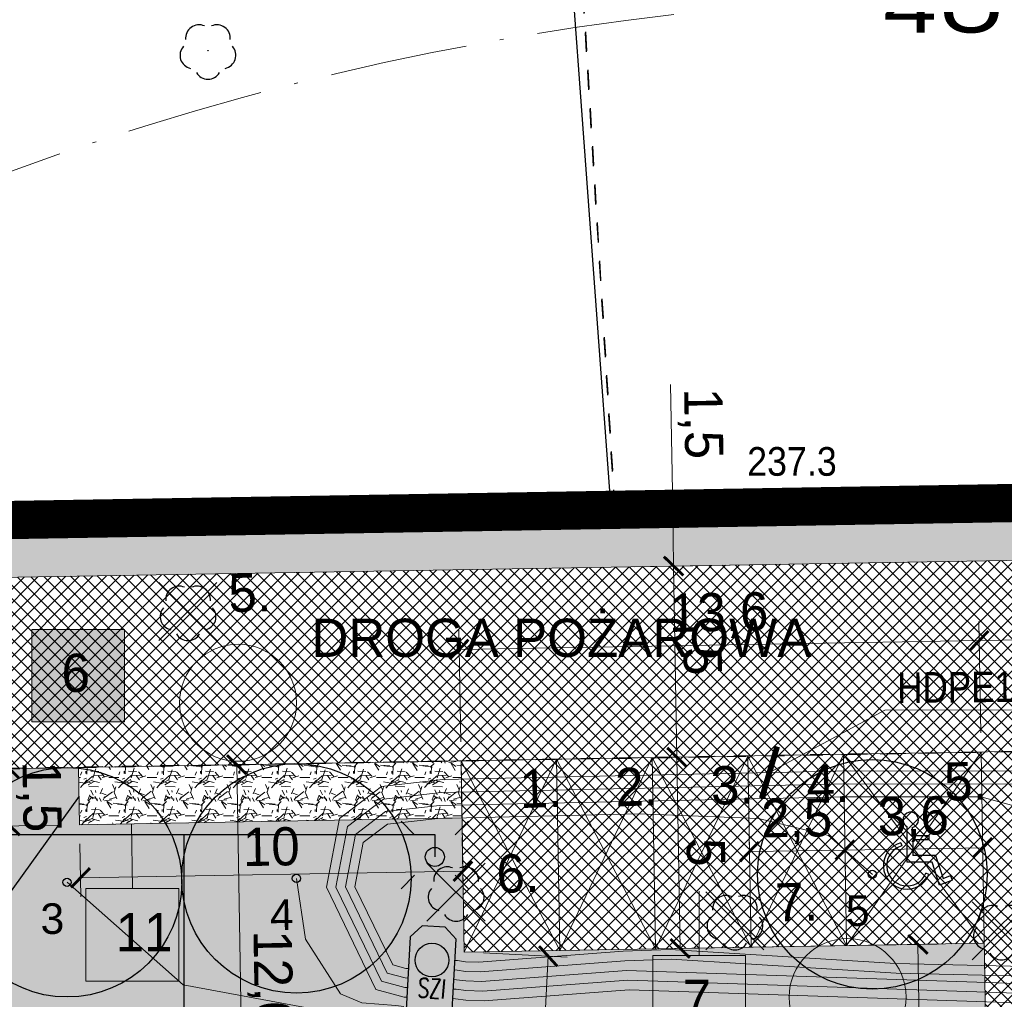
# Model space of a CAD drawing. Extents: x 40810 to 6568062, y -66833 to 5647073.
# Tile 17 of 32: x 6567771 to 6567797, y 5646997 to 5647022. Entities that reach past the tile are written whole.
import ezdxf
from ezdxf.enums import TextEntityAlignment as Align

# ---------------------------------------------------------------- set-up
doc = ezdxf.new("R2010")
doc.units = 0
doc.header["$MEASUREMENT"] = 0
for name, pattern in [('ACAD_ISO10W100', [18, 12, -3, 0, -3]), ('DGN_STYLE_2191', [1, -0.25, 0.5, -0.25]), ('DGN_STYLE_9021', [7.5, 3.75, 3.75]), ('KTJZ01_05', [2, 1.5, -0.5])]:
    doc.linetypes.add(name, pattern=pattern)
doc.layers.get('0').update_dxf_attribs({"linetype": 'CONTINUOUS'})
doc.layers.get('Defpoints').update_dxf_attribs({"linetype": 'CONTINUOUS'})
for name, color, linetype, lineweight in [('_Eko_deszczowka', 94, 'CONTINUOUS', 30), ('_EKO_DŹ_odwierty', 4, 'CONTINUOUS', 25), ('_Eko_DŹ_odwierty_obszar', 4, 'CONTINUOUS', 25), ('_EKO_DŹ_odwierty_OPIS', 3, 'CONTINUOUS', 15), ('_EKO_DŹ_poziomy', 3, 'CONTINUOUS', 20), ('_EKO_DŻ_studnia', 4, 'CONTINUOUS', 30), ('_IS_EKO_opis', 7, 'CONTINUOUS', 15), ('A_wymiarowanie', 176, 'CONTINUOUS', 9), ('l.widokowa', 140, 'CONTINUOUS', 15), ('szraf1', 8, 'CONTINUOUS', 5), ('wymiarowanie', 176, 'CONTINUOUS', 9)]:
    doc.layers.add(name, color=color, linetype=linetype, lineweight=lineweight)
for name, color, linetype in [('BDOT1', 7, 'CONTINUOUS'), ('D-opis', 104, 'CONTINUOUS'), ('EWID', 7, 'CONTINUOUS'), ('GESUT1', 7, 'CONTINUOUS'), ('PZAG', 7, 'CONTINUOUS'), ('Z-zielen', 62, 'CONTINUOUS')]:
    doc.layers.add(name, color=color, linetype=linetype)
doc.styles.add('$0$瑳汹1', font='arial.ttf', dxfattribs={"height": 1})
doc.styles.add('Arial_1', font='arial.ttf')
doc.styles.get("Standard").update_dxf_attribs({"font": 'GOTHIC.TTF'})
doc.styles.add('STYLE-GEO_140', font='geo_140.shx', dxfattribs={"bigfont": 'geo_140big.shx'})
doc.styles.add('STYLE-SWISSNRW_1250', font='SWISSNRW_1250.shx')
doc.styles.add('WYMIAR', font='simplex.shx', dxfattribs={"width": 0.7, "oblique": 2, "height": 0.5})
doc.dimstyles.new('Skala 1-50', dxfattribs={"dimtxt": 1, "dimasz": 0.5, "dimexe": 0.5, "dimexo": 0.5, "dimgap": 0.2, "dimtad": 1, "dimtxsty": 'Standard', "dimblk": 'ARCHTICK', "dimcen": 0.5, "dimclrd": 256, "dimclre": 256, "dimadec": 0, "dimazin": 0, "dimtfac": 1, "dimtdec": 1, "dimtmove": 1, "dimatfit": 3, "dimldrblk": 'ARCHTICK', "dimfxl": 1, "dimlwd": -1, "dimlwe": -1, "dimarcsym": 0})
pattern_1 = [(45, (0, 0), (-0.1767766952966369, 0.1767766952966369), []), (135, (0, 0), (-0.1767766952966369, -0.1767766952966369), [])]
pattern_2 = [(0, (0.0400000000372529, 0.01999999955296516), (0, 1), [0, -1]), (0, (0.3600000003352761, 0.0400000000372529), (0, 1), [0, -1]), (0, (0.1799999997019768, 0.2599999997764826), (0, 1), [0, -1]), (0, (0.400000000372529, 0.4199999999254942), (0, 1), [0, -1]), (0, (0.1399999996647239, 0.4800000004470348), (0, 1), [0, -1]), (0, (0.2199999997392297, 0.7199999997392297), (0, 1), [0, -1]), (0, (0.0800000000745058, 0.900000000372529), (0, 1), [0, -1]), (0, (0.400000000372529, 0.8799999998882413), (0, 1), [0, -1]), (0, (0.6399999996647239, 0.9199999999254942), (0, 1), [0, -1]), (0, (0.7599999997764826, 0.6799999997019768), (0, 1), [0, -1]), (0, (0.9599999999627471, 0.6600000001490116), (0, 1), [0, -1]), (0, (0.9599999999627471, 0.2999999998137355), (0, 1), [0, -1]), (0, (0.7800000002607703, 0.1799999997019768), (0, 1), [0, -1]), (0, (0.5, 0.2400000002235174), (0, 1), [0, -1]), (0, (0.6799999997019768, 0.4199999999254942), (0, 1), [0, -1]), (0, (0.5, 0.599999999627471), (0, 1), [0, -1]), (0, (0.9199999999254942, 0.0400000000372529), (0, 1), [0, -1])]

# ---------------------------------------------------------------- blocks, each defined once
blk = doc.blocks.new('OBOP02_1')
at = {"layer": 'BDOT1', "color": 7, "linetype": 'Continuous'}
blk.add_circle((4.536559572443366e-09, -2.65572452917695e-09), 0.01, dxfattribs=at)
for centre, radius, start, end in [((-0.4702281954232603, 0.6472135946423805), 0.6999999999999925, 66, 186), ((0.4702282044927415, 0.6472135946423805), 0.6999999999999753, 354.0000000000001, 114), ((-0.7608452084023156, -0.2472135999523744), 0.6999999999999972, 138, 258.0000000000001), ((0.7608452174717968, -0.2472135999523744), 0.6999999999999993, 282, 42.00000000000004), ((4.536559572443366e-09, -0.8000000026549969), 0.6999999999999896, 210, 330.0000000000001)]:
    blk.add_arc(centre, radius, start, end, dxfattribs=at)
blk = doc.blocks.new('801_5')
at = {"layer": 'BDOT1', "linetype": 'Continuous'}
h = blk.add_hatch(color=7, dxfattribs=at)
edge = h.paths.add_edge_path()
edge.add_arc((-0.001712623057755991, -0.003847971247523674), 0.045, 0, 360)
at = {"layer": 'BDOT1', "color": 7, "linetype": 'Continuous'}
blk.add_circle((-0.001712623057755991, -0.003847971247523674), 0.045, dxfattribs=at)
blk = doc.blocks.new('EGBP04_1')
at = {"layer": 'EWID', "color": 92, "linetype": 'Continuous'}
blk.add_circle((-2.328306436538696e-10, 3.899913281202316e-09), 0.5, dxfattribs=at)
blk = doc.blocks.new('_ArchTick')
at = {"color": 0, "linetype": 'ByBlock', "const_width": 0.15}
blk.add_lwpolyline([(-0.5, -0.5), (0.5, 0.5)], dxfattribs=at)
blk = doc.blocks.new('*D204')
at = {"layer": 'Defpoints', "color": 0}
for p in [(6567776.952331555, 5647002.794313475), (6567777.880566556, 5647002.81003469), (6567778.084422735, 5646990.773660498)]:
    blk.add_point(p, dxfattribs=at)
at = {"layer": 'wymiarowanie'}
for p, q in [((6567777.380638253, 5647002.801567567), (6567776.452403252, 5647002.785846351)), ((6567777.156187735, 5646990.757939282), (6567776.952331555, 5647002.794313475)), ((6567777.584494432, 5646990.765193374), (6567776.656259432, 5646990.749472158))]:
    blk.add_line(p, q, dxfattribs=at)
at = {"layer": 'wymiarowanie', "linetype": 'Continuous', "xscale": 0.5, "yscale": 0.5, "zscale": 0.5}
for p, rotation in [((6567776.952331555, 5647002.794313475), 90.97030732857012), ((6567777.156187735, 5646990.757939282), 270.9703073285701)]:
    blk.add_blockref('_ArchTick', p, dxfattribs=dict(at, rotation=rotation))
at = {"layer": 'wymiarowanie', "color": 0, "linetype": 'Continuous', "insert": (6567777.825189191, 5646996.789183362), "char_height": 1, "attachment_point": 5, "rotation": 270.97030732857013}
blk.add_mtext('12,04', dxfattribs=at)
blk = doc.blocks.new('*D205')
at = {"layer": 'Defpoints', "color": 0}
for p in [(6567787.81683132, 5647002.978321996), (6567788.462127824, 5647002.989251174), (6567787.90150256, 5646997.979038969)]:
    blk.add_point(p, dxfattribs=at)
at = {"layer": 'wymiarowanie'}
for p, q in [((6567788.316759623, 5647002.986789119), (6567788.962056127, 5647002.997718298)), ((6567788.546799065, 5646997.989968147), (6567788.462127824, 5647002.989251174)), ((6567788.401430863, 5646997.987506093), (6567789.046727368, 5646997.998435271))]:
    blk.add_line(p, q, dxfattribs=at)
at = {"layer": 'wymiarowanie', "linetype": 'Continuous', "xscale": 0.5, "yscale": 0.5, "zscale": 0.5}
for p, rotation in [((6567788.462127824, 5647002.989251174), 90.97030732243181), ((6567788.546799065, 5646997.989968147), 270.9703073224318)]:
    blk.add_blockref('_ArchTick', p, dxfattribs=dict(at, rotation=rotation))
at = {"layer": 'wymiarowanie', "color": 0, "linetype": 'Continuous', "insert": (6567789.216937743, 5647000.501676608), "char_height": 1, "attachment_point": 5, "rotation": 270.9703073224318}
blk.add_mtext('5', dxfattribs=at)
blk = doc.blocks.new('*D206')
at = {"layer": 'Defpoints', "color": 0}
for p in [(6567788.377456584, 5647007.9885342), (6567790.355390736, 5647008.022033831), (6567787.81683132, 5647002.978321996)]:
    blk.add_point(p, dxfattribs=at)
at = {"layer": 'wymiarowanie'}
for p, q in [((6567789.855462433, 5647008.013566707), (6567787.877528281, 5647007.980067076)), ((6567788.462127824, 5647002.989251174), (6567788.377456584, 5647007.9885342)), ((6567788.316759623, 5647002.986789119), (6567788.962056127, 5647002.997718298))]:
    blk.add_line(p, q, dxfattribs=at)
at = {"layer": 'wymiarowanie', "linetype": 'Continuous', "xscale": 0.5, "yscale": 0.5, "zscale": 0.5}
for p, rotation in [((6567788.377456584, 5647007.9885342), 90.97030732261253), ((6567788.462127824, 5647002.989251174), 270.9703073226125)]:
    blk.add_blockref('_ArchTick', p, dxfattribs=dict(at, rotation=rotation))
at = {"layer": 'wymiarowanie', "color": 0, "linetype": 'Continuous', "insert": (6567789.132266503, 5647005.500959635), "char_height": 1, "attachment_point": 5, "rotation": 270.97030732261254}
blk.add_mtext('5', dxfattribs=at)
blk = doc.blocks.new('ZNAK-NIEPELNOSPRAWNY')
at = {"color": 18, "linetype": 'Continuous', "true_color": 0x000000}
for p, q in [((83.24541350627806, 119.9912872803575), (83.24541350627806, 66.01787384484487)), ((91.63041350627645, 118.498314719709), (91.63041350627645, 106.3448536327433)), ((91.63041350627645, 106.3448536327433), (116.6579135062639, 106.3448536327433)), ((92.51791350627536, 99.799853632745), (92.51791350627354, 76.01787384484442)), ((116.6579135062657, 99.799853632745), (92.51791350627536, 99.799853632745)), ((126.5987541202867, 76.01787384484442), (92.51791350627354, 76.01787384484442)), ((126.5987541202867, 76.01787384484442), (138.0029135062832, 41.87787384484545)), ((121.2954135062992, 66.01787384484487), (83.24541350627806, 66.01787384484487)), ((132.4129135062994, 31.71287384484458), (121.2954135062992, 66.01787384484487)), ((138.0029135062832, 41.87787384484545), (149.159702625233, 46.22227391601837)), ((151.9154135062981, 39.14537384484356), (132.4129135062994, 31.71287384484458))]:
    blk.add_line(p, q, dxfattribs=at)
at = {"color": 18, "true_color": 0x000000}
for p, q in [((116.6579135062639, 106.3448536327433), (116.6579135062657, 99.799853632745)), ((74.61807732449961, 95.31925088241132), (75.91421477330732, 90.4901694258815)), ((116.674195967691, 47.57457282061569), (112.0472706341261, 49.46971449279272)), ((151.9154135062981, 39.14537384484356), (149.159702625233, 46.22227391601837))]:
    blk.add_line(p, q, dxfattribs=at)
for centre, radius, start, end in [((89.3351854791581, 129.9004727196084), 11.63087609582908, 281.3814068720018, 238.426851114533), ((83.82117246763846, 61.03083792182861), 35.50200309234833, 105.024229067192, 337.7264915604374), ((83.82117246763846, 61.03083792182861), 30.50200309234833, 105.024229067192, 337.7264915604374)]:
    blk.add_arc(centre, radius, start, end, dxfattribs=at)
blk = doc.blocks.new('*D234')
at = {"layer": 'Defpoints', "color": 0}
for p in [(6567782.902219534, 5646997.894367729), (6567782.540207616, 5646990.497583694), (6567784.734080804, 5646990.390211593)]:
    blk.add_point(p, dxfattribs=at)
at = {"layer": 'wymiarowanie'}
for p, q in [((6567783.401621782, 5646997.869926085), (6567785.59549497, 5646997.762553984)), ((6567785.096092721, 5646997.786995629), (6567784.734080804, 5646990.390211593)), ((6567783.039609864, 5646990.473142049), (6567785.233483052, 5646990.365769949))]:
    blk.add_line(p, q, dxfattribs=at)
at = {"layer": 'wymiarowanie', "linetype": 'Continuous', "xscale": 0.5, "yscale": 0.5, "zscale": 0.5}
for p, rotation in [((6567785.096092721, 5646997.786995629), 87.19807719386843), ((6567784.734080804, 5646990.390211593), 267.1980771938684)]:
    blk.add_blockref('_ArchTick', p, dxfattribs=dict(at, rotation=rotation))
at = {"layer": 'wymiarowanie', "color": 0, "linetype": 'Continuous', "insert": (6567784.144968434, 5646994.126294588), "char_height": 1, "attachment_point": 5, "rotation": 87.19807719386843}
blk.add_mtext('7,41', dxfattribs=at)
blk = doc.blocks.new('*D235')
at = {"layer": 'Defpoints', "color": 0}
for p in [(6567794.764836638, 5646998.095281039), (6567788.356128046, 5646997.986738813), (6567788.578306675, 5646984.868543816)]:
    blk.add_point(p, dxfattribs=at)
at = {"layer": 'wymiarowanie'}
for p, q in [((6567788.856056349, 5646997.995205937), (6567795.264764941, 5646998.103748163)), ((6567794.987015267, 5646984.977086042), (6567794.764836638, 5646998.095281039)), ((6567789.078234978, 5646984.87701094), (6567795.48694357, 5646984.985553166))]:
    blk.add_line(p, q, dxfattribs=at)
at = {"layer": 'wymiarowanie', "linetype": 'Continuous', "xscale": 0.5, "yscale": 0.5, "zscale": 0.5}
for p, rotation in [((6567794.764836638, 5646998.095281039), 90.97030732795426), ((6567794.987015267, 5646984.977086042), 270.9703073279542)]:
    blk.add_blockref('_ArchTick', p, dxfattribs=dict(at, rotation=rotation))
at = {"layer": 'wymiarowanie', "color": 0, "linetype": 'Continuous', "insert": (6567795.646855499, 5646991.549240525), "char_height": 1, "attachment_point": 5, "rotation": 270.9703073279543}
blk.add_mtext('13,12', dxfattribs=at)
blk = doc.blocks.new('*D243')
at = {"layer": 'Defpoints', "color": 0}
for p in [(6567796.366236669, 5647006.038427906), (6567796.415598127, 5647003.123956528), (6567782.817548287, 5647002.893650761)]:
    blk.add_point(p, dxfattribs=at)
at = {"layer": 'wymiarowanie'}
for p, q in [((6567796.407131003, 5647003.623884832), (6567796.357769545, 5647006.538356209)), ((6567782.809081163, 5647003.393579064), (6567782.759719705, 5647006.308050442)), ((6567782.768186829, 5647005.808122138), (6567796.366236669, 5647006.038427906))]:
    blk.add_line(p, q, dxfattribs=at)
at = {"layer": 'wymiarowanie', "linetype": 'Continuous', "xscale": 0.5, "yscale": 0.5, "zscale": 0.5}
for p, rotation in [((6567796.366236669, 5647006.038427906), 0.9703072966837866), ((6567782.768186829, 5647005.808122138), 180.9703072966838)]:
    blk.add_blockref('_ArchTick', p, dxfattribs=dict(at, rotation=rotation))
at = {"layer": 'wymiarowanie', "color": 0, "linetype": 'Continuous', "insert": (6567789.554154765, 5647006.694204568), "char_height": 1, "attachment_point": 5, "rotation": 0.9703072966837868}
blk.add_mtext('13,6', dxfattribs=at)
blk = doc.blocks.new('*D244')
at = {"layer": 'Defpoints', "color": 0}
for p in [(6567800.36566309, 5647006.106164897), (6567796.415598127, 5647003.123956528), (6567800.415024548, 5647003.191693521)]:
    blk.add_point(p, dxfattribs=at)
at = {"layer": 'wymiarowanie'}
for p, q in [((6567800.406557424, 5647003.691621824), (6567800.357195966, 5647006.6060932)), ((6567796.407131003, 5647003.623884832), (6567796.357769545, 5647006.538356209)), ((6567796.366236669, 5647006.038427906), (6567800.36566309, 5647006.106164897))]:
    blk.add_line(p, q, dxfattribs=at)
at = {"layer": 'wymiarowanie', "linetype": 'Continuous', "xscale": 0.5, "yscale": 0.5, "zscale": 0.5}
for p, rotation in [((6567796.366236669, 5647006.038427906), 180.9703073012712), ((6567800.36566309, 5647006.106164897), 0.9703073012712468)]:
    blk.add_blockref('_ArchTick', p, dxfattribs=dict(at, rotation=rotation))
at = {"layer": 'wymiarowanie', "color": 0, "linetype": 'Continuous', "insert": (6567798.353882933, 5647006.7847707), "char_height": 1, "attachment_point": 5, "rotation": 0.9703073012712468}
blk.add_mtext('4', dxfattribs=at)
blk = doc.blocks.new('*D288')
at = {"layer": 'Defpoints', "color": 0}
for p in [(6567786.84, 5647009.46), (6567786.865355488, 5647007.962924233), (6567788.377456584, 5647007.9885342)]:
    blk.add_point(p, dxfattribs=at)
at = {"layer": 'wymiarowanie'}
for p, q in [((6567788.352101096, 5647009.485609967), (6567788.297057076, 5647012.735599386)), ((6567787.339928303, 5647009.468467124), (6567788.852029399, 5647009.494077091)), ((6567788.352101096, 5647009.485609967), (6567788.377456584, 5647007.9885342)), ((6567787.365283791, 5647007.971391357), (6567788.877384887, 5647007.997001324))]:
    blk.add_line(p, q, dxfattribs=at)
at = {"layer": 'wymiarowanie', "linetype": 'Continuous', "xscale": 0.5, "yscale": 0.5, "zscale": 0.5}
for p, rotation in [((6567788.352101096, 5647009.485609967), 90.97030731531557), ((6567788.377456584, 5647007.9885342), 270.9703073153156)]:
    blk.add_blockref('_ArchTick', p, dxfattribs=dict(at, rotation=rotation))
at = {"layer": 'wymiarowanie', "color": 0, "linetype": 'Continuous', "insert": (6567789.072935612, 5647011.713785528), "char_height": 1, "attachment_point": 5, "rotation": 270.97030731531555}
blk.add_mtext('1,5', dxfattribs=at)
blk = doc.blocks.new('*D300')
at = {"layer": 'Defpoints', "color": 0}
for p in [(6567772.818982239, 5647002.724308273), (6567771.025947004, 5647001.193725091), (6567772.844383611, 5647001.224523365)]:
    blk.add_point(p, dxfattribs=at)
at = {"layer": 'wymiarowanie'}
for p, q in [((6567772.319053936, 5647002.715841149), (6567770.500617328, 5647002.685042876)), ((6567771.000545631, 5647002.69351), (6567771.025947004, 5647001.193725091)), ((6567772.344455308, 5647001.216056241), (6567770.526018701, 5647001.185257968))]:
    blk.add_line(p, q, dxfattribs=at)
at = {"layer": 'wymiarowanie', "linetype": 'Continuous', "xscale": 0.5, "yscale": 0.5, "zscale": 0.5}
for p, rotation in [((6567771.000545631, 5647002.69351), 90.97030733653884), ((6567771.025947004, 5647001.193725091), 270.9703073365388)]:
    blk.add_blockref('_ArchTick', p, dxfattribs=dict(at, rotation=rotation))
at = {"layer": 'wymiarowanie', "color": 0, "linetype": 'Continuous', "insert": (6567771.771601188, 5647001.956461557), "char_height": 1, "attachment_point": 5, "rotation": 270.97030733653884}
blk.add_mtext('1,5', dxfattribs=at)
blk = doc.blocks.new('*D301')
at = {"layer": 'Defpoints', "color": 0}
for p in [(6567772.844383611, 5647001.224523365), (6567782.842949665, 5647001.393865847), (6567782.866456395, 5647000.005947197)]:
    blk.add_point(p, dxfattribs=at)
at = {"layer": 'wymiarowanie'}
for p, q in [((6567772.852850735, 5647000.724595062), (6567772.876357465, 5646999.336676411)), ((6567782.851416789, 5647000.893937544), (6567782.874923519, 5646999.506018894)), ((6567772.867890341, 5646999.836604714), (6567782.866456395, 5647000.005947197))]:
    blk.add_line(p, q, dxfattribs=at)
at = {"layer": 'wymiarowanie', "linetype": 'Continuous', "xscale": 0.5, "yscale": 0.5, "zscale": 0.5}
for p, rotation in [((6567782.866456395, 5647000.005947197), 0.9703073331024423), ((6567772.867890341, 5646999.836604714), 180.9703073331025)]:
    blk.add_blockref('_ArchTick', p, dxfattribs=dict(at, rotation=rotation))
at = {"layer": 'wymiarowanie', "color": 0, "linetype": 'Continuous', "insert": (6567777.854893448, 5647000.64632493), "char_height": 1, "attachment_point": 5, "rotation": 0.9703073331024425}
blk.add_mtext('10', dxfattribs=at)
blk = doc.blocks.new('*D303')
at = {"layer": 'Defpoints', "color": 0}
for p in [(6567792.856115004, 5647000.70121601), (6567796.455598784, 5647000.762179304), (6567792.858449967, 5647000.563351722)]:
    blk.add_point(p, dxfattribs=at)
at = {"layer": 'wymiarowanie'}
for p, q in [((6567796.457933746, 5647000.624315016), (6567792.858449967, 5647000.563351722)), ((6567792.864582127, 5647000.201287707), (6567792.86691709, 5647000.063423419)), ((6567796.464065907, 5647000.262251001), (6567796.466400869, 5647000.124386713))]:
    blk.add_line(p, q, dxfattribs=at)
at = {"layer": 'wymiarowanie', "linetype": 'Continuous', "xscale": 0.5, "yscale": 0.5, "zscale": 0.5}
for p, rotation in [((6567796.457933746, 5647000.624315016), 0.9703073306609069), ((6567792.858449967, 5647000.563351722), 180.9703073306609)]:
    blk.add_blockref('_ArchTick', p, dxfattribs=dict(at, rotation=rotation))
at = {"layer": 'wymiarowanie', "color": 0, "linetype": 'Continuous', "insert": (6567794.645134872, 5647001.364762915), "char_height": 1, "attachment_point": 5, "rotation": 0.9703073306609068}
blk.add_mtext('3,6', dxfattribs=at)
blk = doc.blocks.new('*D304')
at = {"layer": 'Defpoints', "color": 0}
for p in [(6567792.856115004, 5647000.70121601), (6567790.358808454, 5647000.521016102), (6567790.364215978, 5647000.201737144)]:
    blk.add_point(p, dxfattribs=at)
at = {"layer": 'wymiarowanie'}
for p, q in [((6567790.355748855, 5647000.701665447), (6567790.35034133, 5647001.020944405)), ((6567792.858449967, 5647000.563351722), (6567790.358808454, 5647000.521016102)), ((6567792.864582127, 5647000.201287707), (6567792.86691709, 5647000.063423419))]:
    blk.add_line(p, q, dxfattribs=at)
at = {"layer": 'wymiarowanie', "linetype": 'Continuous', "xscale": 0.5, "yscale": 0.5, "zscale": 0.5}
for p, rotation in [((6567790.358808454, 5647000.521016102), 180.9703073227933), ((6567792.858449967, 5647000.563351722), 0.9703073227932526)]:
    blk.add_blockref('_ArchTick', p, dxfattribs=dict(at, rotation=rotation))
at = {"layer": 'wymiarowanie', "color": 0, "linetype": 'Continuous', "insert": (6567791.595572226, 5647001.313113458), "char_height": 1, "attachment_point": 5, "rotation": 0.9703073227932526}
blk.add_mtext('2,5', dxfattribs=at)

msp = doc.modelspace()

# ---------------------------------------------------------------- hatches: boundary and pattern name
at = {"layer": 'szraf1', "true_color": 0xc7c8ca}
h = msp.add_hatch(dxfattribs=at)
h.set_pattern_fill('ANSI37', color=9, scale=2, style=0)
h.set_pattern_definition(pattern_1)
h.paths.add_polyline_path([(6567823.290277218, 5646949.789298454), (6567823.249822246, 5646947.075506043), (6567815.664571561, 5646947.380083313, 0.1966573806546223), (6567818.004233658, 5646952.370491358), (6567818.831690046, 5646976.873305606, 0.1608154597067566), (6567817.350105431, 5646983.958499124), (6567809.203317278, 5646997.767785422, 0.2654325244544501), (6567799.729148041, 5647003.178499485), (6567753.06303861, 5647002.389708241, 0.2081719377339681), (6567747.979839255, 5647000.074529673), (6567747.209997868, 5647008.789999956), (6567747.350053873, 5647008.792367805, 0.1638587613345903), (6567751.584473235, 5647007.366387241), (6567799.729148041, 5647008.178499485, -0.2744804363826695), (6567813.50975784, 5647000.308369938), (6567821.656545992, 5646986.49908364, -0.14264435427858), (6567823.866820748, 5646977.829202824), (6567822.996147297, 5646952.046635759, 0.08184528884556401)])
at = {"layer": 'szraf1', "linetype": 'Continuous'}
h = msp.add_hatch(dxfattribs=at)
h.set_pattern_fill('ANSI37', color=40, scale=2, style=0)
h.set_pattern_definition(pattern_1)
h.paths.add_polyline_path([(6567813.016186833, 5646947.486426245), (6567815.626365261, 5646947.346295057, 0.2076535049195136), (6567818.004235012, 5646952.370531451), (6567818.869669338, 5646977.997956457, 0.1426443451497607), (6567817.350105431, 5646983.958499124), (6567812.569733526, 5646992.06151138), (6567801.528724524, 5646992.601878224, -0.3950589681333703), (6567800.577751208, 5646993.583748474), (6567800.415611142, 5647003.157058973), (6567796.415598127, 5647003.123956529), (6567796.571625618, 5646993.911553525, -0.4191824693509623), (6567795.571769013, 5646992.894619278), (6567776.232098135, 5646993.83994063), (6567775.170294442, 5646972.144708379), (6567787.446400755, 5646971.543893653), (6567787.304639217, 5646968.64736061), (6567797.092923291, 5646968.168304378), (6567797.23468483, 5646971.06483742), (6567815.62616289, 5646970.164725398, -0.3999617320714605), (6567817.052837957, 5646968.666518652), (6567816.505089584, 5646952.421157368, -0.299344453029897)])
h.paths.add_polyline_path([(6567795.834244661, 5646973.135771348), (6567797.332451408, 5646973.062446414), (6567797.308009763, 5646972.563044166), (6567815.631408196, 5646971.666264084, 0.418656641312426), (6567817.203878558, 5646973.113844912), (6567817.370523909, 5646978.048582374, 0.1426443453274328), (6567816.058173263, 5646983.196323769), (6567812.161408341, 5646989.801570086, 0.2970977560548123), (6567811.150230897, 5646990.629188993), (6567801.519085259, 5646991.100554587, 0.414213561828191), (6567800.471397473, 5646990.150633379), (6567800.448321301, 5646989.679131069), (6567794.594661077, 5646989.965619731), (6567794.666620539, 5646991.435926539), (6567781.462425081, 5646992.082163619), (6567777.656979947, 5646992.268408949), (6567776.741826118, 5646973.569590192), (6567787.519725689, 5646973.042100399), (6567787.537144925, 5646973.529311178), (6567789.041762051, 5646973.455672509), (6567788.876113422, 5646970.072245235), (6567795.668041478, 5646969.739836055)], flags=16)
h = msp.add_hatch(dxfattribs=at)
h.set_pattern_fill('ANSI37', color=8, scale=2, style=0)
h.set_pattern_definition(pattern_1)
h.paths.add_polyline_path([(6567782.817548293, 5647002.893650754), (6567782.902219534, 5646997.894367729), (6567796.500269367, 5646998.124673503), (6567796.415598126, 5647003.123956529)])
h = msp.add_hatch(dxfattribs=at)
h.set_pattern_fill('GRAVL1', color=256, style=0)
h.set_pattern_definition([(228.0128, (0.72, 1), (-7.999998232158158, -9.000001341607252), [0.134536, -13.319088]), (184.9697, (0.63, 0.9), (12.00000105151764, 0.999991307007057), [0.230868, -22.855925]), (132.5104, (0.4, 0.88), (9.999990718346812, -11.0000086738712), [0.162788, -16.116032]), (267.2737, (0.01, 0.63), (0.9999960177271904, 20.00000029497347), [0.210238, -20.813558]), (292.8337, (0, 0.42), (-5.00000990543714, 11.99999641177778), [0.206155, -20.409373]), (357.2737, (0.08, 0.23), (-20.00000029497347, 0.9999960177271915), [0.210238, -20.813558]), (37.6942, (0.29, 0.22), (-13.00000734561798, -9.99999040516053), [0.278029, -27.524849]), (72.2553, (0.51, 0.39), (7.000010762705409, 21.99999623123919), [0.262488, -25.986321]), (121.4296, (0.59, 0.64), (-8.000008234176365, 12.99999503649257), [0.21095, -20.884073]), (175.2364, (0.48, 0.82), (11.00000094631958, -0.9999915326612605), [0.240832, -11.800763]), (222.3974, (0.24, 0.84), (-12.00000735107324, -10.99999208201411), [0.311448, -30.833375]), (138.8141, (1, 0.62), (-7.000002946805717, 5.999997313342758), [0.106301, -10.523844]), (171.4692, (0.92, 0.69), (12.99999828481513, -2.00000791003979), [0.202237, -20.021511]), (225, (0.72, 0.72), (-2.220446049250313e-16, -1.000000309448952), [0.141421, -1.272792]), (203.1986, (0.65, 0.84), (4.999999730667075, 2.000001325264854), [0.076158, -7.539615]), (291.8014, (0.58, 0.81), (-0.9999999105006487, 3.00000027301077), [0.107703, -5.277462]), (30.9638, (0.62, 0.71), (2.999998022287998, 2.000002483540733), [0.174929, -5.656023]), (161.5651, (0.77, 0.8), (2.000000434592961, -0.9999984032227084), [0.126491, -3.035787]), (16.38950000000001, (0, 0.81), (10.00000219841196, 2.99999270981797), [0.1772, -17.542845]), (70.3462, (0.17, 0.86), (-3.999995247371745, -11.00000213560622), [0.148661, -14.717408]), (293.1986, (0.77, 1), (-2.000001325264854, 4.999999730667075), [0.152315, -7.463458]), (343.6105, (0.83, 0.86), (-10.00000219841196, 2.999992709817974), [0.1772, -17.542845]), (339.444, (0, 0.19), (-5.000001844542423, 1.999995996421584), [0.17088, -8.373124]), (294.7751, (0.16, 0.13), (-4.99999218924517, 11.00000342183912), [0.143178, -14.174643]), (66.80140000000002, (0.78, 0), (2.000001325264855, 4.999999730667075), [0.152315, -7.463458]), (17.354, (0.84, 0.14), (-13.00000201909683, -3.999994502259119), [0.167631, -16.595424]), (69.444, (0.29, 0), (-1.999995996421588, -5.000001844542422), [0.08544, -8.458564]), (101.3099, (0.72, 0), (-0.9999976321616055, 4.000000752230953), [0.05099, -5.048029]), (165.9638, (0.71, 0.05), (3.00000054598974, -0.9999980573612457), [0.206155, -3.91695]), (186.009, (0.51, 0.1), (9.99999975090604, 0.9999993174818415), [0.19105, -18.913923]), (303.6901, (0.62, 0.62), (-1.000001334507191, 1.99999955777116), [0.144222, -3.461329]), (353.1572, (0.7, 0.5), (16.99999936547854, -2.000007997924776), [0.251794, -24.927563]), (60.94540000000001, (0.95, 0.47), (-4.000000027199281, -7.000000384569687), [0.102956, -10.192674]), (90, (1, 0.56), (-0.9999999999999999, 1), [0.06, -0.94]), (120.2564, (0.49, 0.13), (3.999994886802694, -7.000002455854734), [0.138924, -13.75352]), (48.01280000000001, (0.42, 0.25), (7.999998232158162, 9.00000134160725), [0.269072, -13.184552]), (0, (0.6, 0.45), (1, 1), [0.26, -0.74]), (325.3047999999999, (0.86, 0.45), (-9.999994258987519, 7.000008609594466), [0.158114, -15.653274]), (254.0546, (0.99, 0.36), (-0.9999998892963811, -4.000000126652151), [0.145602, -7.134508]), (207.646, (0.95, 0.22), (-18.99999580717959, -10.00000771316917), [0.237065, -23.469474]), (175.4261, (0.74, 0.11), (-13.00000055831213, 0.999994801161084), [0.250799, -24.829074])])
h.paths.add_polyline_path([(6567772.818982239, 5647002.724308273), (6567772.844383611, 5647001.224523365), (6567782.842761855, 5647001.404954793), (6567782.817548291, 5647002.893650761)])
at = {"layer": 'wymiarowanie', "linetype": 'Continuous', "true_color": 0xffffff}
for points in [[(6567771.590623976, 5647003.913960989), (6567774.018443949, 5647003.913960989), (6567774.018443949, 5647006.33342668), (6567771.590623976, 5647006.33342668)], [(6567773.006689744, 5646997.132896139), (6567775.434509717, 5646997.132896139), (6567775.434509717, 5646999.552361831), (6567773.006689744, 5646999.552361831)], [(6567787.830888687, 5646995.38553055), (6567790.25870866, 5646995.38553055), (6567790.25870866, 5646997.804996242), (6567787.830888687, 5646997.804996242)]]:
    msp.add_hatch(color=7, dxfattribs=at).paths.add_polyline_path(points)
at = {"layer": 'Z-zielen', "linetype": 'Continuous'}
h = msp.add_hatch(dxfattribs=at)
h.set_pattern_fill('STIPPLE', color=256, style=0)
h.set_pattern_definition(pattern_2)
h.paths.add_polyline_path([(6567834.600000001, 5646957.495000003), (6567823.191362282, 5646957.827383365), (6567823.444938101, 5646965.336324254), (6567828.442089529, 5646965.167571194), (6567828.863972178, 5646977.660449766), (6567823.866820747, 5646977.829202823, 0.1426547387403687), (6567821.656545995, 5646986.499083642), (6567813.2373845, 5647000.769395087, 0.2607595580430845), (6567799.458200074, 5647008.176205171), (6567751.703012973, 5647007.367391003), (6567753.913369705, 5647007.404827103), (6567751.011241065, 5647008.834453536), (6567829.898409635, 5647009.741269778)])
h.paths.add_polyline_path([(6567821.79, 5646988.53), (6567828.8, 5646988.46), (6567828.94, 5647000.44), (6567821.94, 5647000.52)], flags=16)
h.paths.add_polyline_path([(6567821.940000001, 5647003.02), (6567820.471388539, 5647003.038372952), (6567820.303639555, 5646991.746975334), (6567818.547591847, 5646991.768944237), (6567820.448493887, 5646988.546803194), (6567821.790000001, 5646988.53)], flags=16)
h.paths.add_polyline_path([(6567829.530103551, 5646985.826366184, 0.9999999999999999), (6567825.131237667, 5646985.826366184, 0.9999999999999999)], flags=16)
h.paths.add_polyline_path([(6567821.94, 5647003.02), (6567825.040000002, 5647003.02), (6567825.040000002, 5647000.52), (6567821.94, 5647000.52)], flags=16)
edge = h.paths.add_edge_path()
edge.add_arc((6567747.431800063, 5647001.680976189), 7.111861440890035, 279.14085864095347, 5.919009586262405, ccw=False)
edge.add_line((6567748.561161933, 5646994.662188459), (6567748.005706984, 5647000.103134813))
edge.add_arc((6567753.177665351, 5646995.400115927), 6.990532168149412, 91.00105870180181, 137.7187995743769, ccw=False)
edge.add_line((6567753.055534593, 5647002.389581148), (6567754.503133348, 5647002.41409866))
h = msp.add_hatch(dxfattribs=at)
h.set_pattern_fill('STIPPLE', color=256, style=0)
h.set_pattern_definition(pattern_2)
h.paths.add_polyline_path([(6567747.986422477, 5647000.000000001), (6567748.78050151, 5646991.010109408), (6567776.083981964, 5646990.813566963), (6567776.232098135, 5646993.83994063), (6567795.522885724, 5646992.89581478, 0.4504941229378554), (6567796.570643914, 5646993.969516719), (6567796.500269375, 5646998.124673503), (6567782.902219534, 5646997.894367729), (6567782.842761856, 5647001.404954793), (6567772.844195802, 5647001.23561231), (6567772.81898224, 5647002.724308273), (6567753.063037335, 5647002.389708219, 0.2147228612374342)])

# ---------------------------------------------------------------- linework, layer by layer
at = {"lineweight": 5}
for centre in [(6567776.987971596, 5647004.412509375), (6567792.92690412, 5646996.716587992)]:
    msp.add_circle(centre, 1.529578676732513, dxfattribs=at)
at = {"layer": '_Eko_deszczowka', "color": 98, "linetype": 'Continuous'}
msp.add_line((6567772.831682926, 5647001.974415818), (6567770.037475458, 5646998.08876529), dxfattribs=at)
at = {"layer": '_EKO_DŹ_odwierty'}
for centre in [(6567778.513473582, 5646999.820754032), (6567793.574220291, 5646999.926920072), (6567772.515194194, 5646999.719163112)]:
    msp.add_circle(centre, 0.1078126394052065, dxfattribs=at)
at = {"layer": '_Eko_DŹ_odwierty_obszar'}
for centre in [(6567772.515194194, 5646999.719163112), (6567778.513473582, 5646999.820754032), (6567793.574220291, 5646999.926920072)]:
    msp.add_circle(centre, 3, dxfattribs=at)
at = {"layer": '_EKO_DŹ_poziomy'}
for p, q in [((6567782.729196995, 5646997.671054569), (6567782.657656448, 5646997.674913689)), ((6567781.444452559, 5646997.46248189), (6567781.372912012, 5646997.466341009)), ((6567782.715730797, 5646997.421417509), (6567782.644190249, 5646997.425276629)), ((6567781.359445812, 5646997.21670395), (6567781.430986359, 5646997.212844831)), ((6567782.702264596, 5646997.171780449), (6567782.630724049, 5646997.175639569)), ((6567781.417520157, 5646996.963207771), (6567781.34597961, 5646996.967066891)), ((6567782.688798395, 5646996.922143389), (6567782.617257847, 5646996.926002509)), ((6567781.332513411, 5646996.717429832), (6567781.404053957, 5646996.713570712)), ((6567782.675332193, 5646996.67250633), (6567782.603791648, 5646996.67636545))]:
    msp.add_line(p, q, dxfattribs=at)
for points in [[(6567814.379358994, 5647000.39276224), (6567810.624315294, 5647002.361580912), (6567807.181269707, 5647002.610748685), (6567793.001358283, 5647002.636231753), (6567782.340941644, 5647002.409715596), (6567780.741171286, 5647002.225671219), (6567779.63690502, 5647001.390392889), (6567779.297130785, 5646999.592420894), (6567780.59437845, 5646996.916505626), (6567781.332513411, 5646996.717429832)], [(6567806.72588118, 5647000.29857846), (6567803.582228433, 5647001.786477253), (6567800.02256467, 5647002.283483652), (6567792.939622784, 5647002.296212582), (6567782.296663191, 5647002.070067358), (6567780.792175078, 5647001.896984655), (6567779.845542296, 5647001.18094191), (6567779.545664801, 5646999.594090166), (6567780.739976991, 5646997.13050645), (6567781.34597961, 5646996.967066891)], [(6567800.74883661, 5647000.197347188), (6567798.686951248, 5647001.331461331), (6567796.407344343, 5647001.949850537), (6567792.877887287, 5647001.956193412), (6567782.25238474, 5647001.730419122), (6567780.843178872, 5647001.568298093), (6567780.054179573, 5647000.971490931), (6567779.794198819, 5646999.595759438), (6567780.885575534, 5646997.344507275), (6567781.359445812, 5646997.21670395)], [(6567793.574220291, 5646999.926920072), (6567792.425236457, 5647000.938877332), (6567790.599720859, 5647001.390348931), (6567787.459048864, 5647001.508124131), (6567782.208106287, 5647001.390770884), (6567780.894182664, 5647001.23961153), (6567780.262816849, 5647000.762039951), (6567780.042732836, 5646999.59742871), (6567781.031174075, 5646997.558508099), (6567781.372912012, 5646997.466341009)], [(6567772.515194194, 5646999.719163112), (6567772.515194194, 5646999.719163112), (6567772.515194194, 5646999.719163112), (6567775.548034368, 5646997.034964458), (6567779.917518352, 5646996.22620224), (6567780.757012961, 5646996.14248797), (6567781.100711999, 5646996.247383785), (6567781.30558101, 5646996.218155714)], [(6567778.513473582, 5646999.820754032), (6567778.513473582, 5646999.820754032), (6567778.513473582, 5646999.820754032), (6567778.748270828, 5646998.235053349), (6567779.668868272, 5646996.803066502), (6567780.224602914, 5646996.566583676), (6567781.114178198, 5646996.497020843), (6567781.31904721, 5646996.467792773)], [(6567818.72588118, 5646994.29857846), (6567798.313808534, 5646997.49574585), (6567794.178554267, 5646997.593272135), (6567788.286837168, 5646997.965549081), (6567787.055769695, 5646997.918991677), (6567783.281610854, 5646997.630647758), (6567782.934066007, 5646997.641826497), (6567782.729196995, 5646997.671054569)], [(6567812.72588118, 5646994.29857846), (6567798.315848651, 5646997.243651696), (6567794.194458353, 5646997.340851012), (6567788.311942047, 5646997.712546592), (6567787.101776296, 5646997.666779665), (6567783.317139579, 5646997.377635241), (6567782.936884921, 5646997.389866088), (6567782.715730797, 5646997.421417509)], [(6567824.72588118, 5646982.29857846), (6567820.403458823, 5646988.729935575), (6567815.831395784, 5646992.902887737), (6567798.3998753, 5646997.036269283), (6567787.147782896, 5646997.414567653), (6567783.352668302, 5646997.124622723), (6567782.939703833, 5646997.137905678), (6567782.702264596, 5646997.171780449)], [(6567824.72588118, 5646976.29857846), (6567819.644454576, 5646988.28572044), (6567815.580033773, 5646992.158121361), (6567798.388735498, 5646996.78480178), (6567787.183093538, 5646997.161538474), (6567783.388197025, 5646996.871610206), (6567782.942522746, 5646996.885945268), (6567782.688798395, 5646996.922143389)], [(6567818.72588118, 5646982.29857846), (6567818.716358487, 5646987.837674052), (6567815.452020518, 5646991.742078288), (6567798.377595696, 5646996.533334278), (6567787.218404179, 5646996.908509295), (6567783.423725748, 5646996.618597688), (6567782.945341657, 5646996.633984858), (6567782.675332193, 5646996.67250633)]]:
    msp.add_lwpolyline(points, dxfattribs=at)
at = {"layer": '_EKO_DŻ_studnia'}
for p, q in [((6567781.489361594, 5646998.295007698), (6567781.805085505, 5646998.578412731)), ((6567782.404214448, 5646998.546093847), (6567781.805085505, 5646998.578412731)), ((6567782.687619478, 5646998.230369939), (6567782.404214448, 5646998.546093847)), ((6567781.489361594, 5646998.295007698), (6567781.347158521, 5646995.658840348)), ((6567782.545416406, 5646995.59420258), (6567782.687619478, 5646998.230369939))]:
    msp.add_line(p, q, dxfattribs=at)
msp.add_circle((6567782.057248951, 5646997.68353084), 0.4400000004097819, dxfattribs=at)
at = {"layer": 'BDOT1', "color": 7, "linetype": 'DGN_STYLE_9021'}
for points in [[(6567785.01, 5647032.94), (6567786.71, 5647009.83)], [(6567748.28, 5647007.39), (6567748.14, 5647008.69), (6567786.71, 5647009.83), (6567786.9, 5647009.74)]]:
    msp.add_lwpolyline(points, dxfattribs=at)
at = {"layer": 'EWID', "color": 92, "linetype": 'DGN_STYLE_2191'}
for p, q in [((6567786.84, 5647009.46), (6567785.39, 5647032.94)), ((6567785.391448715, 5647032.942222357), (6567786.84, 5647009.46)), ((6567786.84, 5647009.46), (6567747.21, 5647008.79)), ((6567747.21, 5647008.79), (6567786.84, 5647009.46)), ((6567747.783237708, 5647002.30028596), (6567830.442964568, 5647003.700267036)), ((6567830.442964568, 5647003.700267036), (6567747.783237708, 5647002.30028596))]:
    msp.add_line(p, q, dxfattribs=at)
at = {"layer": 'GESUT1', "color": 1, "linetype": 'Continuous'}
for p, q in [((6567781.248944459, 5647001.316924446), (6567781.602497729, 5647000.963371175)), ((6567783.01671142, 5647001.316924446), (6567782.663158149, 5647000.963371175)), ((6567756.68419938, 5647000.970727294), (6567775.566450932, 5647000.970727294)), ((6567775.566450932, 5647000.970727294), (6567775.566450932, 5646994.419026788)), ((6567775.566450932, 5647000.970727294), (6567782.132827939, 5647000.970727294)), ((6567782.132827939, 5647000.970727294), (6567782.132827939, 5647000.382053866)), ((6567781.248944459, 5646999.549157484), (6567781.602497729, 5646999.902710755)), ((6567783.01671142, 5646999.549157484), (6567782.663158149, 5646999.902710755))]:
    msp.add_line(p, q, dxfattribs=at)
msp.add_circle((6567782.132827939, 5647000.382053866), 0.25, dxfattribs=at)
at = {"layer": 'l.widokowa', "color": 5, "linetype": 'Continuous'}
for p, q in [((6567751.15950907, 5647007.358185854), (6567799.458200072, 5647008.17620517)), ((6567752.723204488, 5647002.383952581), (6567799.542871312, 5647003.176922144)), ((6567787.901502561, 5646997.979038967), (6567787.81683132, 5647002.978321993)), ((6567790.401144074, 5646998.021374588), (6567790.316472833, 5647003.020657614)), ((6567792.900785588, 5646998.063710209), (6567792.816114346, 5647003.062993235)), ((6567796.571625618, 5646993.911553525), (6567796.415598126, 5647003.123956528)), ((6567782.902219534, 5646997.894367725), (6567782.817548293, 5647002.893650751)), ((6567785.401861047, 5646997.936703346), (6567785.317189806, 5647002.935986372)), ((6567782.902219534, 5646997.894367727), (6567796.500269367, 5646998.124673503))]:
    msp.add_line(p, q, dxfattribs=at)
msp.add_lwpolyline([(6567782.817548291, 5647002.893650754), (6567782.842761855, 5647001.404954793), (6567772.844383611, 5647001.224523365), (6567772.818982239, 5647002.724308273), (6567782.817548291, 5647002.893650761)], dxfattribs=at)
at = {"layer": 'wymiarowanie', "color": 1, "linetype": 'Continuous', "lineweight": 30}
for p, q in [((6567774.914351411, 5647007.560648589), (6567776.435648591, 5647006.039351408)), ((6567774.914351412, 5647006.03935141), (6567776.435648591, 5647007.560648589)), ((6567781.924351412, 5647000.22064859), (6567783.445648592, 5646998.699351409)), ((6567781.924351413, 5646998.69935141), (6567783.445648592, 5647000.22064859)), ((6567789.214863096, 5646999.470622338), (6567790.736160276, 5646997.949325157)), ((6567789.214863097, 5646997.949325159), (6567790.736160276, 5646999.470622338)), ((6567796.184351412, 5646999.21064859), (6567797.705648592, 5646997.689351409)), ((6567796.184351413, 5646997.689351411), (6567797.705648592, 5646999.21064859))]:
    msp.add_line(p, q, dxfattribs=at)
at = {"layer": 'wymiarowanie', "color": 7, "linetype": 'Continuous'}
for p, q in [((6567787.816831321, 5647002.978321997), (6567785.401861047, 5646997.936703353)), ((6567787.816831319, 5647002.978321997), (6567790.401144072, 5646998.021374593)), ((6567790.316472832, 5647003.020657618), (6567787.901502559, 5646997.979038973)), ((6567790.31647283, 5647003.020657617), (6567792.900785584, 5646998.063710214)), ((6567792.816114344, 5647003.062993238), (6567790.401144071, 5646998.021374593)), ((6567792.816114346, 5647003.062993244), (6567796.500269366, 5646998.124673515)), ((6567796.415598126, 5647003.123956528), (6567792.900785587, 5646998.063710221)), ((6567782.817548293, 5647002.893650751), (6567785.401861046, 5646997.936703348)), ((6567785.317189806, 5647002.935986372), (6567782.902219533, 5646997.894367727)), ((6567785.317189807, 5647002.935986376), (6567787.901502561, 5646997.979038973)), ((6567789.044798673, 5646997.804996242), (6567789.044798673, 5646999.488706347))]:
    msp.add_line(p, q, dxfattribs=at)
at = {"layer": 'wymiarowanie', "linetype": 'Continuous'}
msp.add_line((6567774.229595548, 5646999.552361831), (6567774.198978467, 5647001.248968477), dxfattribs=at)
at = {"layer": 'wymiarowanie', "color": 30, "linetype": 'KTJZ01_05', "const_width": 1}
msp.add_lwpolyline([(6567786.84, 5647009.460000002), (6567747.210000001, 5647008.789999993), (6567747.783237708, 5647002.30028596), (6567752.41, 5646949.92), (6567823.249822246, 5646947.075506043), (6567823.41, 5646957.820000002), (6567834.6, 5646957.54), (6567830.44, 5647003.7), (6567829.857942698, 5647010.192665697), (6567786.84, 5647009.460000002)], dxfattribs=at)
at = {"layer": 'wymiarowanie', "color": 7, "linetype": 'Continuous'}
for points in [[(6567771.590623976, 5647003.913960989), (6567774.018443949, 5647003.913960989), (6567774.018443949, 5647006.33342668), (6567771.590623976, 5647006.33342668)], [(6567773.006689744, 5646997.132896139), (6567775.434509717, 5646997.132896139), (6567775.434509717, 5646999.552361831), (6567773.006689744, 5646999.552361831)], [(6567787.830888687, 5646995.38553055), (6567790.25870866, 5646995.38553055), (6567790.25870866, 5646997.804996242), (6567787.830888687, 5646997.804996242)]]:
    msp.add_lwpolyline(points, close=True, dxfattribs=at)
at = {"layer": 'wymiarowanie', "color": 1, "linetype": 'ACAD_ISO10W100', "ltscale": 0.3}
msp.add_arc((6567796.86, 5646947.89), 75, 29.26094233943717, 153.7692888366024, dxfattribs=at)

# ---------------------------------------------------------------- block references
at = {"layer": 'BDOT1', "color": 7, "linetype": 'Continuous', "xscale": 0.5, "yscale": 0.5, "zscale": 0.5}
for p in [(6567776.2, 5647021.47), (6567775.68, 5647006.79), (6567782.69, 5646999.45), (6567789.98, 5646998.7), (6567796.95, 5646998.44)]:
    msp.add_blockref('OBOP02_1', p, dxfattribs=at)
at = {"layer": 'BDOT1', "color": 7, "linetype": 'Continuous'}
msp.add_blockref('801_5', (6567789.8, 5647009.85), dxfattribs=at)
at = {"layer": 'D-opis', "xscale": 0.0174098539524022, "yscale": 0.0174098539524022, "zscale": 0.0174098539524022}
msp.add_blockref('ZNAK-NIEPELNOSPRAWNY', (6567793.021591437, 5646999.092671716), dxfattribs=at)
at = {"layer": 'EWID', "color": 92, "linetype": 'Continuous', "xscale": 0.5, "yscale": 0.5, "zscale": 0.5}
msp.add_blockref('EGBP04_1', (6567786.84, 5647009.46), dxfattribs=at)

# ---------------------------------------------------------------- texts
at = {"layer": '_EKO_DŹ_odwierty_OPIS', "color": 3, "char_height": 0.8, "width": 1.707543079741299, "attachment_point": 1, "rotation": 0.6593400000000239, "style": 'Arial_1'}
for s, insert in [('5', (6567792.875044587, 5646999.372970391)), ('3', (6567771.81601849, 5646999.165213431)), ('4', (6567777.814297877, 5646999.266804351))]:
    msp.add_mtext(s, dxfattribs=dict(at, insert=insert))
at = {"layer": '_EKO_DŻ_studnia', "insert": (6567781.697476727, 5646997.212336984), "char_height": 0.5, "width": 1.707543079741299, "attachment_point": 1, "rotation": 356.91227996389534, "style": 'WYMIAR'}
msp.add_mtext('SZI', dxfattribs=at)
at = {"layer": '_IS_EKO_opis', "insert": (6567794.218489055, 5647005.206102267), "char_height": 0.8, "width": 14.39501369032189, "attachment_point": 1, "rotation": 0.5743894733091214, "line_spacing_factor": 0.8, "style": '$0$瑳汹1'}
msp.add_mtext('\\fArial Narrow|b0|i0|c0|p34;HDPE100 RC 40x3,0', dxfattribs=at)
at = {"layer": 'A_wymiarowanie', "color": 1, "linetype": 'ByBlock', "char_height": 0.9999999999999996, "width": 20.30580879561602, "attachment_point": 1, "rotation": 1.8054425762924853}
for s, insert in [('{\\fCentury Gothic|b0|i0|c238|p0;5.}', (6567776.71825482, 5647007.777618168)), ('{\\fCentury Gothic|b0|i0|c238|p0;6.}', (6567783.728254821, 5647000.437618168)), ('{\\fCentury Gothic|b0|i0|c238|p0;7.}', (6567791.018766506, 5646999.687591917))]:
    msp.add_mtext(s, dxfattribs=dict(at, insert=insert))
at = {"layer": 'A_wymiarowanie', "color": 5, "linetype": 'ByBlock', "char_height": 0.9999999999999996, "width": 20.30580879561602, "attachment_point": 1, "rotation": 1.8054425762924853}
for s, insert in [('{\\fCentury Gothic|b0|i0|c238|p0;2.}', (6567786.833471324, 5647002.701589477)), ('{\\fCentury Gothic|b0|i0|c238|p0;3.}', (6567789.333112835, 5647002.743925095)), ('{\\fCentury Gothic|b0|i0|c238|p0;4.}', (6567791.832754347, 5647002.786260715)), ('{\\fCentury Gothic|b0|i0|c238|p0;5.}', (6567795.432238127, 5647002.847224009)), ('{\\fCentury Gothic|b0|i0|c238|p0;1.}', (6567784.333829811, 5647002.659253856))]:
    msp.add_mtext(s, dxfattribs=dict(at, insert=insert))
at = {"layer": 'BDOT1', "color": 7, "linetype": 'Continuous', "style": 'STYLE-GEO_140', "width": 0.93336}
msp.add_text('237.3', height=0.75, dxfattribs=at).set_placement((6567790.3, 5647010.35))
at = {"layer": 'PZAG', "color": 191, "linetype": 'Continuous', "style": 'STYLE-SWISSNRW_1250', "width": 1.2}
msp.add_text('4UP', height=1.5, dxfattribs=at).set_placement((6567796.301967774, 5647022.69), align=Align.MIDDLE_CENTER)
at = {"layer": 'wymiarowanie', "linetype": 'Continuous', "insert": (6567778.90494988, 5647006.612370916), "char_height": 1, "width": 13.12399449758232, "attachment_point": 1}
msp.add_mtext('DROGA POŻAROWA', dxfattribs=at)
at = {"layer": 'wymiarowanie', "color": 7, "linetype": 'Continuous', "char_height": 1, "width": 2.942493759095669, "attachment_point": 1}
for s, insert in [('6', (6567772.370472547, 5647005.696638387)), ('11', (6567773.786538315, 5646998.915573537)), ('7', (6567788.610737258, 5646997.168207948))]:
    msp.add_mtext(s, dxfattribs=dict(at, insert=insert))

# ---------------------------------------------------------------- dimensions: what is measured, and where the dimension line sits
at = {"layer": 'wymiarowanie', "linetype": 'Continuous'}
for base, p1, p2, angle, picture, middle in [((6567788.377456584, 5647007.9885342), (6567786.84, 5647009.46), (6567786.865355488, 5647007.962924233), 270.97030731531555, '*D288', (6567788.449168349, 5647011.703220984)), ((6567771.025947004, 5647001.193725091), (6567772.818982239, 5647002.724308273), (6567772.844383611, 5647001.224523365), 270.97030733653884, '*D300', (6567771.013246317, 5647001.943617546))]:
    dim = msp.add_linear_dim(base=base, p1=p1, p2=p2, angle=angle, dimstyle='Skala 1-50', dxfattribs=at)
    dim.commit()
    dim.dimension.update_dxf_attribs({"geometry": picture, "text_midpoint": middle, "dimtype": 161})
for base, p1, p2, angle, picture, middle in [((6567788.377456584, 5647007.9885342), (6567787.81683132, 5647002.978321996), (6567790.355390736, 5647008.022033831), 90.97030732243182, '*D206', (6567789.132266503, 5647005.500959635)), ((6567800.36566309, 5647006.106164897), (6567796.415598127, 5647003.123956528), (6567800.415024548, 5647003.191693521), 0.9703072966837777, '*D244', (6567798.353882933, 5647006.7847707)), ((6567790.358808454, 5647000.521016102), (6567792.856115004, 5647000.70121601), (6567790.364215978, 5647000.201737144), 180.970307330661, '*D304', (6567791.595572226, 5647001.313113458))]:
    dim = msp.add_linear_dim(base=base, p1=p1, p2=p2, angle=angle, dimstyle='Skala 1-50', dxfattribs=at)
    dim.commit()
    dim.dimension.update_dxf_attribs({"geometry": picture, "text_midpoint": middle})
for p1, p2, distance, picture, middle in [((6567782.817548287, 5647002.893650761), (6567796.415598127, 5647003.123956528), 2.914889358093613, '*D243', (6567789.554154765, 5647006.694204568)), ((6567787.90150256, 5646997.979038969), (6567787.81683132, 5647002.978321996), -0.6453890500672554, '*D205', (6567789.216937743, 5647000.501676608)), ((6567778.084422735, 5646990.773660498), (6567777.880566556, 5647002.81003469), 0.9283681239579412, '*D204', (6567777.825189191, 5646996.789183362)), ((6567796.455598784, 5647000.762179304), (6567792.856115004, 5647000.70121601), 0.13788405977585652, '*D303', (6567794.645134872, 5647001.364762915)), ((6567772.844383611, 5647001.224523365), (6567782.842949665, 5647001.393865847), -1.388117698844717, '*D301', (6567777.854893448, 5647000.64632493)), ((6567788.578306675, 5646984.868543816), (6567788.356128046, 5646997.986738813), -6.409627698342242, '*D235', (6567795.646855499, 5646991.549240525)), ((6567782.902219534, 5646997.894367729), (6567782.540207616, 5646990.497583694), 2.1964991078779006, '*D234', (6567784.144968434, 5646994.126294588))]:
    dim = msp.add_aligned_dim(p1=p1, p2=p2, distance=distance, dimstyle='Skala 1-50', dxfattribs=at)
    dim.commit()
    dim.dimension.update_dxf_attribs({"geometry": picture, "text_midpoint": middle})

# ---------------------------------------------------------------- leaders
at = {"layer": '_IS_EKO_opis'}
msp.add_leader([(6567790.882246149, 5647002.591204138), (6567793.90129521, 5647004.224402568), (6567803.516181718, 5647004.233236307)], dimstyle='Skala 1-50', override={"dimasz": 1, "dimfxl": 1, "dimfxlon": 0}, dxfattribs=at)

doc.saveas('drawing.dxf')
